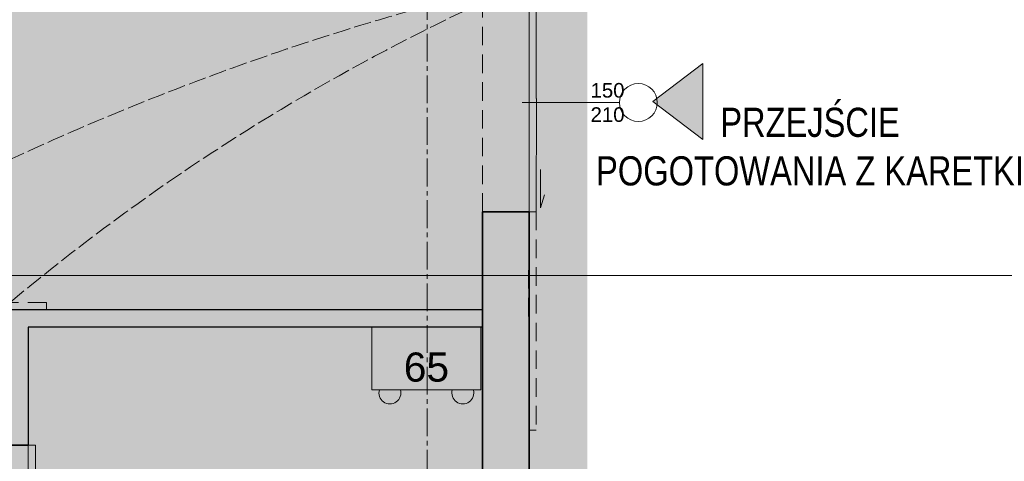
# Model space of a CAD drawing. Header units: millimetres. Extents: x -9409 to 0, y -5353 to 3057.
# Tile 198 of 256: x -5029 to -4353, y -2658 to -2354. Entities that reach past the tile are written whole.
import ezdxf

# ---------------------------------------------------------------- set-up
doc = ezdxf.new("R2010")
doc.units = ezdxf.units.MM
for name, pattern in [('ACAD_ISO02W100', [15, 12, -3]), ('CENTER2', [28.575, 19.05, -3.175, 3.175, -3.175]), ('DASHED', [19.05, 12.7, -6.35])]:
    doc.linetypes.add(name, pattern=pattern)
doc.layers.add('72', color=1, linetype='Continuous')
for name, color, linetype, lineweight in [('A-AREA-____-IDEN', 81, 'Continuous', 5), ('SQ-Przerywana', 252, 'DASHED', 5), ('SQ_Drzwi', 170, 'Continuous', 9), ('SQ_HATCH', 140, 'Continuous', 13), ('SQ_ISTN.Ściany', 140, 'Continuous', 35), ('SQ_Nadproża', 112, 'DASHED', 13), ('Sq_Okna', 170, 'Continuous', 9), ('SQ_Opisy', 7, 'Continuous', 18), ('SQ_Osie', 220, 'CENTER2', 9), ('SQ_PROJ.Ściany', 7, 'Continuous', 35), ('SQ_TECHNOLOGIA', 251, 'Continuous', 9), ('SQ_TECHNOLOGIA OPIS', 7, 'Continuous', 9)]:
    doc.layers.add(name, color=color, linetype=linetype, lineweight=lineweight)
doc.styles.add('ARIAL', font='arial.ttf')
doc.styles.add('Arial Narrow_2', font='ARIALN.TTF', dxfattribs={"height": 20})
doc.styles.get("Standard").update_dxf_attribs({"font": 'arial.ttf'})

# ---------------------------------------------------------------- blocks, each defined once
blk = doc.blocks.new('stan projektowany')
at = {"layer": 'SQ_HATCH'}
h = blk.add_hatch(dxfattribs=at)
h.set_pattern_fill('ANGLE')
h.set_pattern_definition([(0, (-10464.962, 6233.929), (0, 6.985), [5.08, -1.905]), (90, (-10464.962, 6233.929), (-6.985, 4e-16), [5.08, -1.905])])
h.paths.add_polyline_path([(-15233.14, 8198.65), (-15198.14, 8198.65), (-15176.65, 8198.65), (-15176.65, 8216.15), (-15144.65, 8216.15), (-15144.65, 8147.15), (-15144.65, 7886.15), (-15144.65, 7837.15), (-15144.65, 7734.77), (-15104.65, 7734.77), (-15104.65, 10535.59), (-15737.65, 10535.59), (-15737.65, 10615.59), (-15789.65, 10615.59), (-16075.65, 10615.59), (-16075.65, 9587.27), (-16120.11, 9587.27), (-16120.11, 9436.61), (-16071.65, 9436.61), (-16071.65, 9307.59), (-16259.65, 9307.59), (-16259.65, 8898.65), (-16704.65, 8898.65), (-16704.65, 7768.15), (-16704.65, 7751.82), (-16685.57, 7751.82), (-16685.57, 7130.61), (-16718.15, 7131.63), (-16718.15, 7178.15), (-16999.65, 7178.15), (-16999.65, 7808.15), (-19394.65, 7808.15), (-19394.65, 6211.23), (-19462.48, 6211.23), (-19462.48, 5925.46), (-18509.26, 5925.46), (-18509.26, 6211.23), (-17103.03, 6223.02), (-17103.03, 5881.49), (-15104.65, 5873.27), (-15104.65, 7734.77), (-15144.65, 7734.77), (-15144.65, 7707.15), (-15176.65, 7707.15), (-15176.65, 7706.65), (-15176.65, 7706.65), (-15259.89, 7706.65), (-15259.87, 7706.75), (-15259.87, 7707.15), (-15292.71, 7707.15), (-15292.71, 7696.65), (-15292.7, 7696.65), (-15292.71, 7706.65), (-15297.71, 7706.65), (-15297.7, 7699.45, 0.414214), (-15297.4, 7699.15), (-15296.5, 7699.15, -0.414214), (-15296.2, 7698.85), (-15296.2, 7696.95, 0.527766), (-15295.86, 7696.59, -0.450501), (-15295.27, 7696.07, -0.414104), (-15295.79, 7695.54), (-15295.07, 7695.5), (-15295.79, 7695.54, -0.414323), (-15296.32, 7696.07, -0.409171), (-15295.87, 7696.65, -0.450389), (-15296.2, 7696.95), (-15296.2, 7698.85, 0.414214), (-15296.5, 7699.15), (-15297.4, 7699.15, -0.414214), (-15297.7, 7699.45), (-15297.71, 7706.65), (-15292.71, 7706.65), (-15292.71, 7707.15), (-15259.87, 7707.15), (-15259.87, 7734.77), (-15473.3, 7734.77), (-15473.3, 7771.14, -0.414214), (-15477.3, 7775.14, -1), (-15469.3, 7775.14, -0.414214), (-15473.3, 7771.14), (-15473.3, 7749.3), (-15457.7, 7749.3), (-15457.7, 7760.15), (-15457.96, 7760.19), (-15457.96, 7773.87), (-15457.96, 7787.54), (-15457.7, 7799.3), (-15457.7, 7787.58), (-15431.62, 7791.36, -0.038172), (-15427.99, 7791.64, -0.032853), (-15424.84, 7791.44, -0.057631), (-15419.72, 7790.17, -0.057695), (-15415.53, 7788.02, -0.068919), (-15411.87, 7784.77, -0.070278), (-15409.44, 7780.92, -0.066142), (-15408.18, 7776.69, -0.045653), (-15407.94, 7773.2, -0.032968), (-15408.15, 7770.68, -0.068737), (-15409.44, 7766.28, -0.070278), (-15411.87, 7762.43, -0.068919), (-15415.53, 7759.18, -0.057695), (-15419.72, 7757.03, -0.057631), (-15424.84, 7755.76, -0.032853), (-15427.99, 7755.56, -0.033182), (-15431.15, 7755.77), (-15457.7, 7760.15), (-15457.7, 7749.3), (-15473.3, 7749.3), (-15473.3, 7734.77), (-15259.87, 7734.77), (-15259.87, 7837.15), (-15259.9, 7837.15), (-15259.87, 7837.13), (-15176.65, 7837.15), (-15176.65, 7734.77), (-15144.65, 7734.77), (-15144.65, 7837.15), (-15144.65, 7886.15), (-15176.65, 7886.15), (-15176.65, 8147.15), (-15176.65, 8163.65), (-15198.14, 8163.65), (-15233.14, 8163.65)])
at = {"layer": 'SQ_HATCH', "linetype": 'ByBlock', "true_color": 0x939598}
blk.add_hatch(color=252, dxfattribs=at).paths.add_polyline_path([(-15488.65, 7088.69), (-15176.65, 7088.69), (-15176.65, 7100.69), (-15576.18, 7100.69), (-15576.18, 7088.69), (-15548.84, 7088.69), (-15500.65, 7088.69), (-15500.65, 7007.73), (-15500.16, 7007.73), (-15500.16, 7008), (-15488.65, 7007.74)])
at = {"layer": 'SQ_Opisy'}
h = blk.add_hatch(color=7, dxfattribs=at)
h.dxf.hatch_style = 1
h.paths.add_polyline_path([(-15059.6, 7243.66), (-15025.26, 7217.65), (-15025.26, 7269.67)])
at = {"layer": 'SQ-Przerywana'}
blk.add_lwpolyline([(-15144.99, 7127.86), (-15144.99, 7089.85)], dxfattribs=at)
at = {"layer": 'SQ_Drzwi'}
for points in [[(-15144.65, 7245.64), (-15144.65, 7317.97), (-15139.65, 7317.97), (-15139.65, 7245.64)], [(-15144.65, 7317.97), (-15144.65, 7245.64)], [(-15149.37, 7242.92), (-15082.57, 7242.92)], [(-15144.62, 7245.64), (-15144.65, 7245.64)], [(-15139.65, 7245.64), (-15139.62, 7245.64), (-15139.65, 7167.92), (-15144.65, 7167.92), (-15144.62, 7245.64)], [(-15136.85, 7170.68), (-15136.85, 7197.02)], [(-15136.85, 7170.68), (-15134.02, 7179.61)], [(-15483.65, 7007.73), (-15488.65, 7007.73), (-15488.65, 6907.84), (-15483.65, 6907.84), (-15483.57, 7007.73)]]:
    blk.add_lwpolyline(points, dxfattribs=at)
at = {"layer": 'SQ_Drzwi', "linetype": 'DASHED'}
for points in [[(-15139.65, 7167.92), (-15139.65, 7017.92), (-15144.65, 7017.92), (-15144.31, 7166.84)], [(-15576.12, 7105.69), (-15576.12, 7100.69), (-15476.07, 7100.69), (-15476.07, 7105.69), (-15576.12, 7105.69)]]:
    blk.add_lwpolyline(points, dxfattribs=at)
at = {"layer": 'SQ_Drzwi'}
blk.add_circle((-15069.57, 7242.92), 13, dxfattribs=at)
at = {"layer": 'SQ_ISTN.Ściany'}
for p, q in [((-15176.65, 6986.78), (-15176.65, 7167.92)), ((-15176.65, 7167.92), (-15144.65, 7167.92)), ((-15176.65, 7167.92), (-15144.65, 7167.92)), ((-15144.65, 7167.92), (-15144.65, 6986.78))]:
    blk.add_line(p, q, dxfattribs=at)
at = {"layer": 'SQ_Nadproża'}
blk.add_lwpolyline([(-15176.65, 7167.92), (-15176.65, 7318.92)], dxfattribs=at)
at = {"layer": 'SQ_Opisy'}
blk.add_lwpolyline([(-15059.6, 7243.66), (-15025.26, 7217.65), (-15025.26, 7269.67)], close=True, dxfattribs=at)
at = {"layer": 'SQ_Osie'}
blk.add_line((-15214.65, 11604.94), (-15214.65, 6094.73), dxfattribs=at)
at = {"layer": 'SQ_PROJ.Ściany', "lineweight": 30}
for p, q in [((-15176.65, 7100.69), (-15576.18, 7100.69)), ((-15176.65, 7088.69), (-15488.65, 7088.69))]:
    blk.add_line(p, q, dxfattribs=at)
blk.add_lwpolyline([(-15488.65, 7088.69), (-15488.65, 7007.73)], dxfattribs=at)
at = {"layer": 'SQ_PROJ.Ściany'}
blk.add_lwpolyline([(-15488.65, 7007.73), (-15500.65, 7007.73)], dxfattribs=at)
at = {"layer": 'Sq_Okna', "linetype": 'Continuous', "insert": (-15119.24, 7242.92), "char_height": 10, "attachment_point": 5}
blk.add_mtext('\\pxi5.7025;150\\P210', dxfattribs=at)
at = {"layer": 'SQ_Opisy', "insert": (-14948.43, 7212.53), "char_height": 20, "width": 306.1304, "attachment_point": 5, "style": 'Arial Narrow_2'}
blk.add_mtext('PRZEJŚCIE POGOTOWANIA Z KARETKI', dxfattribs=at)
blk = doc.blocks.new('WYPOSAŻENIE')
at = {"layer": '72', "color": 30, "linetype": 'ACAD_ISO02W100', "lineweight": 9, "true_color": 0xf26722}
for points in [[(8493.72, -2325.53, 0.233736), (7230.1, -3359.04), (7231.68, -3348.23)], [(8497.23, -2323.46, 0.202181), (7700.81, -3147.35), (7702.62, -3136.5)]]:
    blk.add_lwpolyline(points, format="xyb", dxfattribs=at)
at = {"layer": 'SQ_TECHNOLOGIA'}
blk.add_lwpolyline([(8453.25, -2608.6), (8378.25, -2608.6), (8378.25, -2565.6), (8453.25, -2565.6)], close=True, dxfattribs=at)
for centre in [(8390.71, -2610.77), (8440.8, -2610.77)]:
    blk.add_arc(centre, 7.53, 163.24727, 16.75273, dxfattribs=at)

msp = doc.modelspace()

# ---------------------------------------------------------------- hatches: boundary and pattern name
at = {"layer": 'SQ_HATCH'}
h = msp.add_hatch(dxfattribs=at)
h.set_pattern_fill('ANGLE')
h.set_pattern_definition([(0, (0, -3420.361), (0, 6.985), [5.08, -1.905]), (90, (0, -3420.361), (-6.985, 4e-16), [5.08, -1.905])])
h.paths.add_polyline_path([(-4768.17, -1455.64), (-4733.17, -1455.64), (-4711.69, -1455.64), (-4711.69, -1438.14), (-4679.69, -1438.14), (-4679.69, -1507.14), (-4679.69, -1768.14), (-4679.69, -1817.14), (-4679.69, -1919.52), (-4639.69, -1919.52), (-4639.69, 881.3), (-5272.69, 881.3), (-5272.69, 961.3), (-5324.69, 961.3), (-5610.69, 961.3), (-5610.69, -67.02), (-5655.15, -67.02), (-5655.15, -217.68), (-5606.69, -217.68), (-5606.69, -346.7), (-5794.69, -346.7), (-5794.69, -755.64), (-6239.69, -755.64), (-6239.69, -1886.14), (-6239.69, -1902.47), (-6220.6, -1902.47), (-6220.6, -2523.68), (-6253.19, -2522.66), (-6253.19, -2476.14), (-6534.69, -2476.14), (-6534.69, -1846.14), (-8929.69, -1846.14), (-8929.69, -3443.06), (-8997.52, -3443.06), (-8997.52, -3728.83), (-8044.3, -3728.83), (-8044.3, -3443.06), (-6638.07, -3431.27), (-6638.07, -3772.8), (-4639.69, -3781.02), (-4639.69, -1919.52), (-4679.69, -1919.52), (-4679.69, -1947.14), (-4711.69, -1947.14), (-4711.69, -1947.64), (-4711.69, -1947.64), (-4794.93, -1947.64), (-4794.91, -1947.54), (-4794.91, -1947.14), (-4827.74, -1947.14), (-4827.74, -1957.64), (-4827.74, -1957.64), (-4827.74, -1947.64), (-4832.74, -1947.64), (-4832.74, -1954.84, 0.414214), (-4832.44, -1955.14), (-4831.54, -1955.14, -0.414214), (-4831.24, -1955.44), (-4831.24, -1957.34, 0.527766), (-4830.9, -1957.7, -0.450501), (-4830.3, -1958.22, -0.414104), (-4830.83, -1958.75), (-4830.11, -1958.79), (-4830.83, -1958.75, -0.414323), (-4831.36, -1958.22, -0.409171), (-4830.9, -1957.64, -0.450389), (-4831.24, -1957.34), (-4831.24, -1955.44, 0.414214), (-4831.54, -1955.14), (-4832.44, -1955.14, -0.414214), (-4832.74, -1954.84), (-4832.74, -1947.64), (-4827.74, -1947.64), (-4827.74, -1947.14), (-4794.91, -1947.14), (-4794.91, -1919.52), (-5008.34, -1919.52), (-5008.34, -1883.15, -0.414214), (-5012.34, -1879.15, -1), (-5004.34, -1879.15, -0.414214), (-5008.34, -1883.15), (-5008.34, -1904.99), (-4992.74, -1904.99), (-4992.74, -1894.14), (-4992.99, -1894.1), (-4992.99, -1880.42), (-4992.99, -1866.75), (-4992.74, -1854.99), (-4992.74, -1866.71), (-4966.66, -1862.93, -0.038172), (-4963.03, -1862.65, -0.032853), (-4959.88, -1862.85, -0.057631), (-4954.76, -1864.12, -0.057695), (-4950.57, -1866.27, -0.068919), (-4946.91, -1869.52, -0.070278), (-4944.47, -1873.37, -0.066142), (-4943.21, -1877.6, -0.045653), (-4942.98, -1881.09, -0.032968), (-4943.19, -1883.61, -0.068737), (-4944.47, -1888.01, -0.070278), (-4946.91, -1891.86, -0.068919), (-4950.57, -1895.11, -0.057695), (-4954.76, -1897.26, -0.057631), (-4959.88, -1898.53, -0.032853), (-4963.03, -1898.73, -0.033182), (-4966.19, -1898.52), (-4992.74, -1894.14), (-4992.74, -1904.99), (-5008.34, -1904.99), (-5008.34, -1919.52), (-4794.91, -1919.52), (-4794.91, -1817.14), (-4794.93, -1817.14), (-4794.91, -1817.16), (-4711.69, -1817.14), (-4711.69, -1919.52), (-4679.69, -1919.52), (-4679.69, -1817.14), (-4679.69, -1768.14), (-4711.69, -1768.14), (-4711.69, -1507.14), (-4711.69, -1490.64), (-4733.17, -1490.64), (-4768.17, -1490.64)])

# ---------------------------------------------------------------- linework, layer by layer
at = {"layer": 'A-AREA-____-IDEN'}
msp.add_line((-3643.84, -2530.16), (-5675.78, -2530.16), dxfattribs=at)

# ---------------------------------------------------------------- block references
at = {"layer": 'SQ_ISTN.Ściany'}
msp.add_blockref('stan projektowany', (10464.96, -9654.29), dxfattribs=at)
at = {"layer": 'SQ_TECHNOLOGIA'}
msp.add_blockref('WYPOSAŻENIE', (-13165.94, 0), dxfattribs=at)

# ---------------------------------------------------------------- texts
at = {"layer": 'SQ_TECHNOLOGIA OPIS', "linetype": 'ByBlock', "insert": (-4765.68, -2583), "char_height": 20, "width": 15.1457, "attachment_point": 1, "style": 'ARIAL'}
msp.add_mtext('65', dxfattribs=at)

doc.saveas('drawing.dxf')
